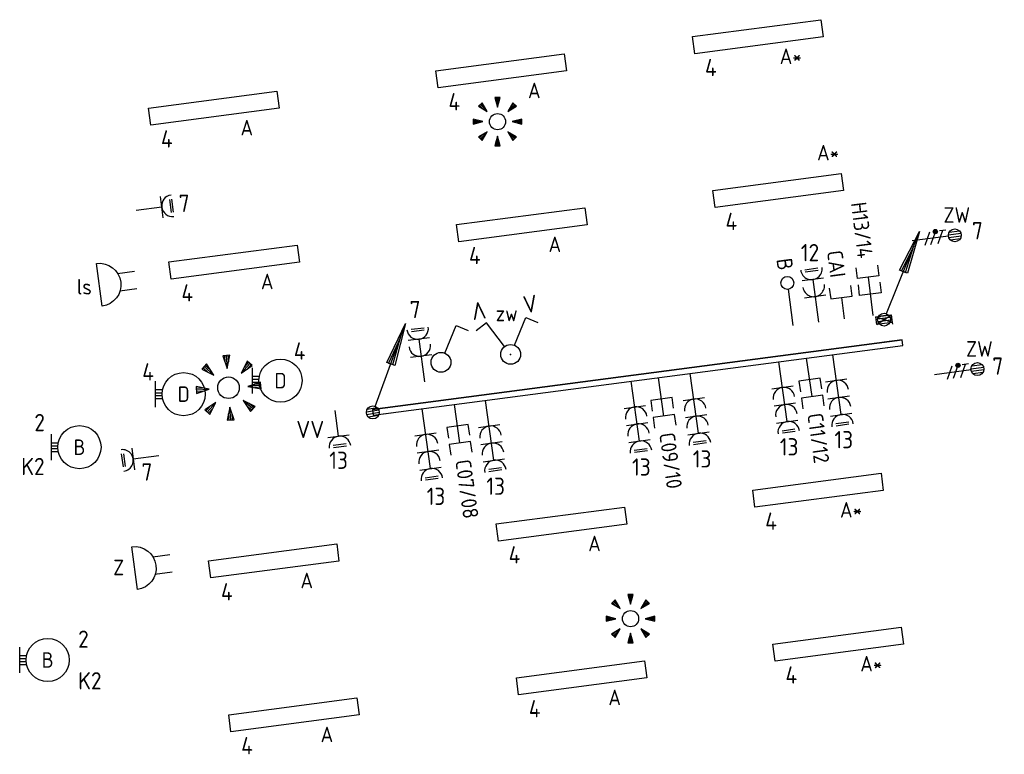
# Model space of a CAD drawing. Header units: millimetres. Extents: x -11937 to 214890, y -181324 to 108665.
# Tile 46 of 47: x 55802 to 67217, y 41244 to 49763. Entities that reach past the tile are written whole.
import ezdxf
from ezdxf.enums import TextEntityAlignment as Align

# ---------------------------------------------------------------- set-up
doc = ezdxf.new("R2010")
doc.units = ezdxf.units.MM
doc.header["$LTSCALE"] = 100
for name, color, linetype in [('EB62204-_ATTRIB', 2, 'Continuous'), ('EB63101-_ATTRIB', 2, 'Continuous'), ('EB63102-_ATTRIB', 2, 'Continuous'), ('EB6411--_ATTRIB', 2, 'Continuous'), ('EB6441--_ATTRIB', 2, 'Continuous'), ('EL61303-_WANDGOOT', 3, 'Continuous'), ('EL62203-_KRACHT-WCD230', 3, 'Continuous'), ('EL62204-_KRACHT-ASP230', 3, 'Continuous'), ('EL63101-_LICHT-ARM', 3, 'Continuous'), ('EL63102-_LICHT-SCH', 3, 'Continuous'), ('EL63103-_LICHT-WCD230V', 3, 'Continuous'), ('EL6411--_DEURBEL', 3, 'Continuous'), ('EL6441--_DATACOM', 3, 'Continuous')]:
    doc.layers.add(name, color=color, linetype=linetype)
doc.styles.add('2_0', font='iso', dxfattribs={"height": 200})
doc.styles.add('ISO', font='iso.shx', dxfattribs={"height": 220})
doc.styles.add('NORATT', font='iso.shx')
doc.styles.add('NORDIM', font='isocp.shx')
doc.styles.get("Standard").update_dxf_attribs({"font": 'arial.ttf'})

# ---------------------------------------------------------------- blocks, each defined once
blk = doc.blocks.new('ES3W1L')
for p, q in [((-0.75, 1.25), (0.75, 1.25)), ((1.25, 0), (-1.25, 0)), ((-0.75, 1), (0.75, 1)), ((0, 0), (0, -3))]:
    blk.add_line(p, q)
blk.add_arc((0, 1.25), 1.25, 180, 0)
at = {"style": 'NORATT'}
for tag, flags, p in [('VERMOGEN', 9, (-2.5, 3)), ('GROEP', 8, (0, 3)), ('SCHAK', 8, (2.5, 3)), ('GELIJK', 9, (5, 3)), ('KAST', 9, (7, 3)), ('TAL', 8, (2.5, 3))]:
    blk.add_attdef(tag, text='', height=1.8, rotation=90, dxfattribs=dict(at, flags=flags)).set_placement(p, align=Align.MIDDLE_CENTER)
at = {"style": 'NORATT', "flags": 8}
blk.add_attdef('DOEL', text='', height=1.8, rotation=90, dxfattribs=at).set_placement((-2.5, 3), align=Align.MIDDLE_LEFT)
at = {"style": 'NORATT', "flags": 9}
blk.add_attdef('M_CODE', text='', height=1.8, dxfattribs=at).set_placement((0, 0), align=Align.MIDDLE_CENTER)
blk = doc.blocks.new('ES3G10')
for p, q in [((-3.25, -1.5), (-3.25, 1.5)), ((-3.25, 0.52), (-2.44, 0.52)), ((-3.25, 0.17), (-2.49, 0.17)), ((-3.25, -0.17), (-2.49, -0.17)), ((-3.25, -0.52), (-2.44, -0.52))]:
    blk.add_line(p, q)
blk.add_circle((0, 0), 2.5)
at = {"style": 'NORATT', "flags": 9}
blk.add_attdef('GELIJK', text='', height=1.8, dxfattribs=at).set_placement((3.5, 5), align=Align.MIDDLE_CENTER)
at = {"color": 6, "style": 'NORATT'}
for tag, flags, p in [('SCHAK', 8, (3.5, 2.75)), ('A_CODE', 8, (0, 0)), ('GROEP', 8, (-3.5, -2.75)), ('KAST', 9, (3.5, -2.75))]:
    blk.add_attdef(tag, text='', height=1.8, dxfattribs=dict(at, flags=flags)).set_placement(p, align=Align.MIDDLE)
blk = doc.blocks.new('ES081010')
at = {"color": 0}
for p, q in [((-1, 0), (-1, -2)), ((1, -2), (1, 0))]:
    blk.add_line(p, q, dxfattribs=at)
blk.add_lwpolyline([(-2.5, 2.25), (2.5, 2.25, -1)], format="xyb", close=True, dxfattribs=at)
at = {"color": 0, "style": 'NORATT', "flags": 8}
for tag, p in [('NUMMER', (0, 6.75)), ('SCHAK', (0, 4))]:
    blk.add_attdef(tag, text='', height=1.8, dxfattribs=at).set_placement(p, align=Align.MIDDLE)
at = {"style": 'NORATT'}
for tag, flags, p in [('PANEEL', 9, (0, 3)), ('CODE', 9, (1, 3.5)), ('GRP', 8, (0, -5)), ('RUIMTE', 9, (0, -7.5))]:
    blk.add_attdef(tag, text='', height=1.8, dxfattribs=dict(at, flags=flags)).set_placement(p, align=Align.MIDDLE_LEFT)
at = {"style": 'NORATT', "flags": 8}
blk.add_attdef('M_CODE', text='', height=1.8, dxfattribs=at).set_placement((0, 0), align=Align.MIDDLE_CENTER)
blk = doc.blocks.new('EJ3P31')
at = {"color": 0}
blk.add_lwpolyline([(-7.5, -1), (-7.5, 1), (7.5, 1), (7.5, -1)], close=True, dxfattribs=at)
at = {"style": 'NORATT', "flags": 9}
blk.add_attdef('GELIJK', text='', height=1.8, dxfattribs=at).set_placement((3.5, 5), align=Align.MIDDLE_CENTER)
at = {"color": 0, "style": 'NORATT'}
for tag, flags, p in [('A_CODE', 8, (-3.5, 2.75)), ('SCHAK', 8, (3.5, 2.75)), ('GROEP', 8, (-3.5, -2.75)), ('KAST', 9, (3.5, -2.75))]:
    blk.add_attdef(tag, text='', height=1.8, dxfattribs=dict(at, flags=flags)).set_placement(p, align=Align.MIDDLE)
blk = doc.blocks.new('ES111352')
at = {"color": 0}
blk.add_line((0, 1.5), (0, -3), dxfattribs=at)
for points in [[(-1.25, 2.75), (-1.25, 1.5), (1.25, 1.5), (1.25, 2.75)], [(-1.25, 0.75), (-1.25, -0.5), (1.25, -0.5), (1.25, 0.75)]]:
    blk.add_lwpolyline(points, dxfattribs=at)
at = {"color": 0, "style": 'NORATT', "flags": 8}
blk.add_attdef('NUMMER1', text='', height=1.8, rotation=90, dxfattribs=at).set_placement((-1.5, 4.5), align=Align.MIDDLE_LEFT)
at = {"style": 'NORATT', "flags": 8}
blk.add_attdef('NUMMER', text='', height=1.8, rotation=90, dxfattribs=at).set_placement((1.5, 4.5), align=Align.MIDDLE_LEFT)
at = {"style": 'NORATT'}
for tag, flags, p in [('PANEEL', 9, (0, 3)), ('CODE', 9, (1, 3.5)), ('GRP', 8, (0, -5)), ('RUIMTE', 9, (0, -7.5))]:
    blk.add_attdef(tag, text='', height=1.8, dxfattribs=dict(at, flags=flags)).set_placement(p, align=Align.MIDDLE_LEFT)
at = {"style": 'NORATT', "flags": 8}
blk.add_attdef('M_CODE', text='', height=1.8, dxfattribs=at).set_placement((0, 0), align=Align.MIDDLE_CENTER)
blk = doc.blocks.new('EH100000')
at = {"linetype": 'ByBlock'}
for p, q in [((1, 0.5), (0, 0.5)), ((1, 0.5, 1), (0, 0.5, 1)), ((0, -0.5, 1), (1, -0.5, 1)), ((1, -0.5), (0, -0.5))]:
    blk.add_line(p, q, dxfattribs=at)
at = {"linetype": 'ByBlock', "invisible_edges": 15}
for points in [[(1, -0.5), (0, -0.5), (0, 0.5), (1, 0.5)], [(0, 0.5), (1, 0.5), (1, 0.5, 1), (0, 0.5, 1)], [(0, -0.5, 1), (1, -0.5, 1), (1, -0.5), (0, -0.5)]]:
    blk.add_3dface(points, dxfattribs=at)
at = {"linetype": 'ByBlock', "style": '2_0', "flags": 8}
blk.add_attdef('FUNCTIE', text='', height=0.5, dxfattribs=at).set_placement((0.5, 0), align=Align.MIDDLE)
at = {"linetype": 'ByBlock', "flags": 9}
blk.add_attdef('SCHOT', text='', height=0.5, dxfattribs=at).set_placement((0.5, 0), align=Align.MIDDLE)
blk = doc.blocks.new('WGE')
blk.add_lwpolyline([(-1, -0.5), (0, -0.5), (0, 0.5), (-1, 0.5)])
at = {"style": '2_0', "flags": 9}
for tag in ['HULPSTUK', 'SCHOT']:
    blk.add_attdef(tag, text='', height=0.5, dxfattribs=at).set_placement((0, 0), align=Align.MIDDLE)
blk = doc.blocks.new('ES652141')
for p, q in [((-0.2, 3.75), (-0.2, 3)), ((0, 3.75), (0, 2.25)), ((0.2, 3.75), (0.2, 3)), ((-2.79, 2.51), (-2.26, 1.98)), ((-2.65, 2.65), (-1.59, 1.59)), ((-2.51, 2.79), (-1.98, 2.26)), ((2.65, 2.65), (1.59, 1.59)), ((2.51, 2.79), (1.98, 2.26)), ((2.79, 2.51), (2.26, 1.98)), ((-3.75, 0.2), (-3, 0.2)), ((-3.75, 0), (-2.25, 0)), ((3.75, 0), (2.25, 0)), ((3.75, 0.2), (3, 0.2)), ((-3.75, -0.2), (-3, -0.2)), ((3.75, -0.2), (3, -0.2)), ((-2.79, -2.51), (-2.26, -1.98)), ((-2.65, -2.65), (-1.59, -1.59)), ((-2.51, -2.79), (-1.98, -2.26)), ((0, -3.75), (0, -2.25)), ((2.65, -2.65), (1.59, -1.59)), ((2.51, -2.79), (1.98, -2.26)), ((2.79, -2.51), (2.26, -1.98)), ((-0.2, -3.75), (-0.2, -3)), ((0.2, -3.75), (0.2, -3))]:
    blk.add_line(p, q)
for points in [[(0, 2.25), (0.4, 3.75), (-0.4, 3.75)], [(-1.59, 1.59), (-2.37, 2.93), (-2.93, 2.37)], [(1.59, 1.59), (2.93, 2.37), (2.37, 2.93)], [(-2.25, 0), (-3.75, 0.4), (-3.75, -0.4)], [(2.25, 0), (3.75, -0.4), (3.75, 0.4)], [(-1.59, -1.59), (-2.93, -2.37), (-2.37, -2.93)], [(0, -2.25), (-0.4, -3.75), (0.4, -3.75)], [(1.59, -1.59), (2.37, -2.93), (2.93, -2.37)]]:
    blk.add_lwpolyline(points, close=True)
blk.add_circle((0, 0), 1.25)
at = {"style": 'NORATT'}
blk.add_attdef('NUMMER', text='', height=1.8, dxfattribs=at).set_placement((0, 5), align=Align.MIDDLE)
for tag, flags, p in [('PANEEL', 9, (0, 3)), ('CODE', 9, (1, 3.5)), ('GRP', 8, (0, -5)), ('RUIMTE', 9, (0, -7.5))]:
    blk.add_attdef(tag, text='', height=1.8, dxfattribs=dict(at, flags=flags)).set_placement(p, align=Align.MIDDLE_LEFT)
at = {"style": 'NORATT', "flags": 8}
blk.add_attdef('M_CODE', text='', height=1.8, dxfattribs=at).set_placement((0, 0), align=Align.MIDDLE_CENTER)
blk = doc.blocks.new('ES3W2L')
for p, q in [((-0.75, 3.25), (0.75, 3.25)), ((-0.75, 3), (0.75, 3)), ((1.25, 2), (-1.25, 2)), ((0, 2), (0, -3)), ((1.25, 0), (-1.25, 0))]:
    blk.add_line(p, q)
for centre in [(0, 3.25), (0, 1.25)]:
    blk.add_arc(centre, 1.25, 180, 0)
at = {"style": 'NORATT'}
for tag, height, flags, p in [('GROEPI', 1.8, 9, (0, 9.5)), ('CODE', 3.5, 8, (0, 4.5)), ('M_CODE', 1.8, 9, (0, 0)), ('VERMOGENI', 1.8, 9, (0, -9.5)), ('DOELI', 1.8, 9, (0, -11.5))]:
    blk.add_attdef(tag, text='', height=height, dxfattribs=dict(at, flags=flags)).set_placement(p, align=Align.MIDDLE_CENTER)
for tag, flags, p in [('VERMOGEN', 9, (-2.5, 5)), ('GELIJKI', 9, (5, 5)), ('GROEP', 8, (0, 5)), ('SCHAK', 8, (2.5, 5)), ('GELIJK', 9, (5, 5)), ('TAL', 8, (2.5, 5)), ('KAST', 9, (7, 5))]:
    blk.add_attdef(tag, text='', height=1.8, rotation=90, dxfattribs=dict(at, flags=flags)).set_placement(p, align=Align.MIDDLE_CENTER)
at = {"style": 'NORATT', "flags": 8}
blk.add_attdef('DOEL', text='', height=1.8, rotation=90, dxfattribs=at).set_placement((-2.5, 5), align=Align.MIDDLE_LEFT)
blk = doc.blocks.new('ES3S1')
blk.add_lwpolyline([(0.58, 1), (2.31, 4), (3.61, 3.25)])
blk.add_circle((0, 0), 1.15)
at = {"style": 'NORATT'}
for tag, flags, p in [('SCHAK', 8, (3, 5.5)), ('KAST', 9, (-3, 0.5)), ('M_CODE', 9, (0, 0)), ('DOEL', 9, (-3, -2)), ('GROEP', 9, (-3, -4.5))]:
    blk.add_attdef(tag, text='', height=1.8, dxfattribs=dict(at, flags=flags)).set_placement(p, align=Align.MIDDLE_CENTER)
blk = doc.blocks.new('ES3W3L')
at = {"color": 2}
for p, q in [((-0.75, 5.25), (0.75, 5.25)), ((-0.75, 5), (0.75, 5))]:
    blk.add_line(p, q, dxfattribs=at)
at = {"color": 0}
for p, q in [((1.25, 4), (-1.25, 4)), ((0, 4), (0, -3)), ((1.25, 2), (-1.25, 2)), ((1.25, 0), (-1.25, 0))]:
    blk.add_line(p, q, dxfattribs=at)
for centre in [(0, 5.25), (0, 3.25), (0, 1.25)]:
    blk.add_arc(centre, 1.25, 180, 0, dxfattribs=at)
at = {"style": 'NORATT'}
for tag, flags, p in [('VERMOGEN', 9, (-2.5, 7)), ('GROEP', 8, (0, 7)), ('SCHAK', 8, (2.5, 7)), ('GELIJK', 9, (5, 7)), ('KAST', 9, (7, 7)), ('TAL', 8, (2.5, 7))]:
    blk.add_attdef(tag, text='', height=1.8, rotation=90, dxfattribs=dict(at, flags=flags)).set_placement(p, align=Align.MIDDLE_CENTER)
at = {"style": 'NORATT', "flags": 8}
blk.add_attdef('DOEL', text='', height=1.8, rotation=90, dxfattribs=at).set_placement((-2.5, 7), align=Align.MIDDLE_LEFT)
at = {"style": 'NORATT', "flags": 9}
blk.add_attdef('M_CODE', text='', height=1.8, dxfattribs=at).set_placement((0, 0), align=Align.MIDDLE_CENTER)
blk = doc.blocks.new('ES111351')
blk.add_line((0, -0.5), (0, -3))
blk.add_lwpolyline([(-1.25, 0.75), (-1.25, -0.5), (1.25, -0.5), (1.25, 0.75)])
at = {"style": 'NORATT', "flags": 8}
blk.add_attdef('NUMMER', text='', height=1.8, rotation=90, dxfattribs=at).set_placement((0, 2.5), align=Align.MIDDLE_LEFT)
at = {"style": 'NORATT'}
for tag, flags, p in [('PANEEL', 9, (0, 3)), ('CODE', 9, (1, 3.5)), ('GRP', 8, (0, -5)), ('RUIMTE', 9, (0, -7.5))]:
    blk.add_attdef(tag, text='', height=1.8, dxfattribs=dict(at, flags=flags)).set_placement(p, align=Align.MIDDLE_LEFT)
at = {"style": 'NORATT', "flags": 8}
blk.add_attdef('M_CODE', text='', height=1.8, dxfattribs=at).set_placement((0, 0), align=Align.MIDDLE_CENTER)
blk = doc.blocks.new('ES4X4')
at = {"color": 0}
blk.add_line((0, 1.25), (0, -3), dxfattribs=at)
blk.add_circle((0, 2), 0.75, dxfattribs=at)
at = {"color": 0, "style": 'NORATT', "flags": 8}
for tag, p in [('NUMMER', (0, 3.5)), ('CODE', (-2.75, -1.25))]:
    blk.add_attdef(tag, text='', height=1.8, rotation=90, dxfattribs=at).set_placement(p, align=Align.MIDDLE_LEFT)
at = {"style": 'NORATT', "flags": 9}
for tag, p in [('M_CODE', (0, 0)), ('PANEEL', (0, -2.5)), ('GRP', (0, -5)), ('MERK', (0, -7.5)), ('AANGEP', (0, -10)), ('INSTAL', (0, -12.5)), ('TYPE', (0, -17.5))]:
    blk.add_attdef(tag, text='', height=1.8, dxfattribs=at).set_placement(p, align=Align.MIDDLE_CENTER)
blk.add_attdef('RUIMTE', text='', height=1.8, dxfattribs=at).set_placement((0, -7.5), align=Align.MIDDLE_LEFT)
blk = doc.blocks.new('ES111201')
at = {"color": 0}
for p, q in [((0.38, 0.65), (5.5, 9.53)), ((0.73, 0.15), (-0.73, 0.15)), ((0.6, 0.45), (-0.6, 0.45)), ((0.73, -0.15), (-0.73, -0.15)), ((0.6, -0.45), (-0.6, -0.45))]:
    blk.add_line(p, q, dxfattribs=at)
for points in [[(2.57, 5.45), (5.5, 9.53), (3.43, 4.95)], [(3.22, 5.07), (4.63, 8.01), (2.78, 5.32)]]:
    blk.add_lwpolyline(points, close=True, dxfattribs=at)
blk.add_circle((0, 0), 0.75, dxfattribs=at)
at = {"style": 'NORATT', "flags": 9}
for tag in ['GELIJKI', 'TAL']:
    blk.add_attdef(tag, text='', height=1.8, rotation=90, dxfattribs=at).set_placement((5, 11.28), align=Align.MIDDLE_CENTER)
at = {"style": 'NORATT'}
for tag, height, flags, p in [('GROEPI', 1.8, 9, (0, 9.5)), ('GROEP', 1.8, 8, (0, 7.5)), ('CODE', 3.5, 8, (0, 4.5)), ('M_CODE', 1.8, 8, (0, 0)), ('KAST', 1.8, 9, (0, -3.5)), ('VERMOGEN', 1.8, 9, (0, -5.5)), ('DOEL', 1.8, 9, (0, -7.5)), ('VERMOGENI', 1.8, 9, (0, -9.5)), ('DOELI', 1.8, 9, (0, -11.5))]:
    blk.add_attdef(tag, text='', height=height, dxfattribs=dict(at, flags=flags)).set_placement(p, align=Align.MIDDLE_CENTER)
blk = doc.blocks.new('ES3X5')
at = {"color": 0}
for p, q in [((-0.45, 1.4), (-0.45, 2.6)), ((-0.15, 1.27), (-0.15, 2.73)), ((0.15, 1.27), (0.15, 2.73)), ((0.45, 1.4), (0.45, 2.6)), ((0, 1.25), (0, -3))]:
    blk.add_line(p, q, dxfattribs=at)
at = {"color": 1}
for p, q in [((-0.88, -0.38), (-0.88, 0.01)), ((-0.78, -0.42), (-0.78, 0.06)), ((-0.73, 1.04), (-0.73, 0.3)), ((-0.73, 0.67), (0.73, -0.07)), ((-0.69, -0.42), (-0.69, 0.06)), ((-0.59, -0.38), (-0.59, 0.01)), ((-0.73, -0.18), (0.73, -0.92)), ((-0.73, -0.88), (0.73, -1.62))]:
    blk.add_line(p, q, dxfattribs=at)
at = {"color": 0}
blk.add_circle((0, 2), 0.75, dxfattribs=at)
at = {"color": 1}
blk.add_circle((-0.73, -0.18), 0.245, dxfattribs=at)
at = {"style": 'NORATT'}
for tag, flags, p in [('VERMOGEN', 9, (-2.5, 4.5)), ('GROEP', 8, (0, 4.5)), ('SCHAK', 8, (2.5, 4.5)), ('KAST', 9, (7, 4.5)), ('DOEL', 8, (-2.5, 1))]:
    blk.add_attdef(tag, text='', height=1.8, rotation=90, dxfattribs=dict(at, flags=flags)).set_placement(p, align=Align.MIDDLE_LEFT)
for tag, flags, p in [('GELIJK', 9, (5, 4.5)), ('TAL', 8, (2.5, 4.5))]:
    blk.add_attdef(tag, text='', height=1.8, rotation=90, dxfattribs=dict(at, flags=flags)).set_placement(p, align=Align.MIDDLE_CENTER)
at = {"style": 'NORATT', "flags": 9}
blk.add_attdef('M_CODE', text='', height=1.8, dxfattribs=at).set_placement((0, 0), align=Align.MIDDLE_CENTER)
blk = doc.blocks.new('ES3SZ')
at = {"color": 0}
for points in [[(-0.58, 1), (-2.31, 4), (-3.61, 3.25)], [(0.58, 1), (2.31, 4), (3.61, 3.25)]]:
    blk.add_lwpolyline(points, dxfattribs=at)
blk.add_circle((0, 0), 1.15, dxfattribs=at)
blk.add_point((0, 0), dxfattribs=at)
blk.add_point((0, 0), dxfattribs=at)
at = {"color": 2, "style": 'ISO'}
blk.add_text('V', height=2, rotation=180, dxfattribs=at).set_placement((-3, 5.5), align=Align.MIDDLE_CENTER)
blk.add_text('V', height=2, dxfattribs=at).set_placement((3, 5.5), align=Align.MIDDLE_CENTER)
at = {"style": 'NORATT'}
for tag, flags, p in [('SCHAK', 8, (3, 5.5)), ('KAST', 9, (-3, 0.5)), ('M_CODE', 8, (0, 0)), ('DOEL', 9, (-3, -2)), ('GROEP', 9, (-3, -4.5))]:
    blk.add_attdef(tag, text='', height=1.8, dxfattribs=dict(at, flags=flags)).set_placement(p, align=Align.MIDDLE_CENTER)
for tag, flags, p in [('PANEEL', 9, (0, 3)), ('CODE', 9, (1, 3.5)), ('GRP', 8, (0, -5)), ('RUIMTE', 9, (0, -7.5))]:
    blk.add_attdef(tag, text='', height=1.8, dxfattribs=dict(at, flags=flags)).set_placement(p, align=Align.MIDDLE_LEFT)

msp = doc.modelspace()

# ---------------------------------------------------------------- linework, layer by layer
at = {"layer": 'EL61303-_WANDGOOT'}
msp.add_line((65911, 46296), (65919, 46232), dxfattribs=at)
msp.add_lwpolyline([(65728, 46318), (65907, 46342), (65918, 46253), (65740, 46229)], close=True, dxfattribs=at)
for points in [[(65916, 46252), (65728, 46318)], [(65740, 46228), (65907, 46341)]]:
    msp.add_lwpolyline(points, dxfattribs=at)

# ---------------------------------------------------------------- block references
for name, p, xscale, yscale, zscale, rotation in [('ES111201', (65823, 46285), 100, 100, 100, 8.02999340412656), ('ES111201', (59896, 45209), 100, 100, 100, 9.768789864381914), ('EH100000', (66038, 46018), 6194.999999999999, 65, 210, 187.499999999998), ('WGE', (66038, 46018), 209.9999999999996, 65, 209.9999999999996, 7.499999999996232), ('WGE', (59896, 45209), 209.9999999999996, 65, 209.9999999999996, 187.4999999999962)]:
    msp.add_blockref(name, p, dxfattribs=dict(at, xscale=xscale, yscale=yscale, zscale=zscale, rotation=rotation))
at = {"layer": 'EL62203-_KRACHT-WCD230'}
for name, p, xscale, yscale, zscale, rotation in [('ES3W1L', (57449, 47590), 99.99999999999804, 99.99999999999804, 99.99999999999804, 277.4999999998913), ('ES3W2L', (60456, 45860), 100.0000000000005, 100.0000000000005, 100.0000000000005, 7.213055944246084), ('ES3W1L', (59499, 44933), 99.9999999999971, 99.9999999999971, 99.9999999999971, 187.499999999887)]:
    msp.add_blockref(name, p, dxfattribs=dict(at, xscale=xscale, yscale=yscale, zscale=zscale, rotation=rotation))
at = {"layer": 'EL62204-_KRACHT-ASP230'}
ref = msp.add_blockref('ES3X5', (66445, 47237, -16800), dxfattribs=dict(at, xscale=100, yscale=100, zscale=100, rotation=277.4999999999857))
ref.add_attrib('DOEL', 'ZW', dxfattribs={"layer": 'EB62204-_ATTRIB', "color": 1, "height": 180, "style": 'NORATT', "flags": 8}).set_placement((66512, 47498, -16800), align=Align.MIDDLE_LEFT)
ref = msp.add_blockref('ES3X5', (66707, 45685, -16800), dxfattribs=dict(at, xscale=100.0000000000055, yscale=100.0000000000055, zscale=100.0000000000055, rotation=277.4999999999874))
ref.add_attrib('DOEL', 'ZW', dxfattribs={"layer": 'EB62204-_ATTRIB', "color": 1, "height": 180, "style": 'NORATT', "flags": 8}).set_placement((66774, 45946, -16800), align=Align.MIDDLE_LEFT)
at = {"layer": 'EL63101-_LICHT-ARM'}
ref = msp.add_blockref('EJ3P31', (64359, 49566), dxfattribs=dict(at, xscale=99.99999999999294, yscale=99.99999999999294, zscale=99.99999999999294, rotation=187.4999999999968))
ref.add_attrib('A_CODE', 'A*', dxfattribs={"layer": 'EB63101-_ATTRIB', "color": 1, "height": 180, "style": 'NORATT', "flags": 8}).set_placement((64741, 49339), align=Align.MIDDLE)
ref = msp.add_blockref('EJ3P31', (61385, 49170), dxfattribs=dict(at, xscale=99.99999999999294, yscale=99.99999999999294, zscale=99.99999999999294, rotation=187.4999999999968))
ref.add_attrib('A_CODE', 'A', dxfattribs={"layer": 'EB63101-_ATTRIB', "color": 1, "height": 180, "style": 'NORATT', "flags": 8}).set_placement((61768, 48943), align=Align.MIDDLE)
ref = msp.add_blockref('EJ3P31', (58052, 48738), dxfattribs=dict(at, xscale=99.99999999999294, yscale=99.99999999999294, zscale=99.99999999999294, rotation=187.4999999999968))
ref.add_attrib('A_CODE', 'A', dxfattribs={"layer": 'EB63101-_ATTRIB', "color": 1, "height": 180, "style": 'NORATT', "flags": 8}).set_placement((58435, 48511), align=Align.MIDDLE)
at = {"layer": 'EL63101-_LICHT-ARM', "xscale": 75, "yscale": 75, "zscale": 75}
for p in [(61342, 48581, -16800), (62884, 42817, -2600)]:
    msp.add_blockref('ES652141', p, dxfattribs=at)
at = {"layer": 'EL63101-_LICHT-ARM'}
ref = msp.add_blockref('EJ3P31', (64596, 47782), dxfattribs=dict(at, xscale=99.99999999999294, yscale=99.99999999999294, zscale=99.99999999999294, rotation=187.4999999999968))
ref.add_attrib('A_CODE', 'A*', dxfattribs={"layer": 'EB63101-_ATTRIB', "color": 1, "height": 180, "style": 'NORATT', "flags": 8}).set_placement((65174, 48222), align=Align.MIDDLE)
ref = msp.add_blockref('EJ3P31', (61623, 47386), dxfattribs=dict(at, xscale=99.99999999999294, yscale=99.99999999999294, zscale=99.99999999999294, rotation=187.4999999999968))
ref.add_attrib('A_CODE', 'A', dxfattribs={"layer": 'EB63101-_ATTRIB', "color": 1, "height": 180, "style": 'NORATT', "flags": 8}).set_placement((62006, 47159), align=Align.MIDDLE)
ref = msp.add_blockref('EJ3P31', (58289, 46953), dxfattribs=dict(at, xscale=99.99999999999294, yscale=99.99999999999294, zscale=99.99999999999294, rotation=187.4999999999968))
ref.add_attrib('A_CODE', 'A', dxfattribs={"layer": 'EB63101-_ATTRIB', "color": 1, "height": 180, "style": 'NORATT', "flags": 8}).set_placement((58672, 46727), align=Align.MIDDLE)
at = {"layer": 'EL63101-_LICHT-ARM', "xscale": 100, "yscale": 100, "zscale": 100, "rotation": 3.961022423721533}
msp.add_blockref('ES652141', (58223, 45495), dxfattribs=at)
at = {"layer": 'EL63101-_LICHT-ARM'}
ref = msp.add_blockref('ES3G10', (58826, 45578, -16800), dxfattribs=dict(at, xscale=100, yscale=100, zscale=100))
ref.add_attrib('A_CODE', 'D', dxfattribs={"layer": 'EB63101-_ATTRIB', "color": 1, "height": 180, "style": 'NORATT', "flags": 8}).set_placement((58826, 45578, -16800), align=Align.MIDDLE)
ref = msp.add_blockref('ES3G10', (57703, 45421, -14400), dxfattribs=dict(at, xscale=100, yscale=100, zscale=100))
ref.add_attrib('A_CODE', 'D', dxfattribs={"layer": 'EB63101-_ATTRIB', "color": 1, "height": 180, "style": 'NORATT', "flags": 8}).set_placement((57703, 45421, -14400), align=Align.MIDDLE)
ref = msp.add_blockref('ES3G10', (56495, 44806, -738), dxfattribs=dict(at, xscale=100, yscale=100, zscale=100))
ref.add_attrib('A_CODE', 'B', dxfattribs={"layer": 'EB63101-_ATTRIB', "color": 1, "height": 180, "style": 'NORATT', "flags": 8}).set_placement((56495, 44806, -738), align=Align.MIDDLE)
ref = msp.add_blockref('EJ3P31', (65057, 44306), dxfattribs=dict(at, xscale=99.99999999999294, yscale=99.99999999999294, zscale=99.99999999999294, rotation=187.4999999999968))
ref.add_attrib('A_CODE', 'A*', dxfattribs={"layer": 'EB63101-_ATTRIB', "color": 1, "height": 180, "style": 'NORATT', "flags": 8}).set_placement((65440, 44079), align=Align.MIDDLE)
ref = msp.add_blockref('EJ3P31', (62083, 43915), dxfattribs=dict(at, xscale=99.99999999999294, yscale=99.99999999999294, zscale=99.99999999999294, rotation=187.4999999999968))
ref.add_attrib('A_CODE', 'A', dxfattribs={"layer": 'EB63101-_ATTRIB', "color": 1, "height": 180, "style": 'NORATT', "flags": 8}).set_placement((62466, 43689), align=Align.MIDDLE)
ref = msp.add_blockref('EJ3P31', (58747, 43487), dxfattribs=dict(at, xscale=99.99999999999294, yscale=99.99999999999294, zscale=99.99999999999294, rotation=187.4999999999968))
ref.add_attrib('A_CODE', 'A', dxfattribs={"layer": 'EB63101-_ATTRIB', "color": 1, "height": 180, "style": 'NORATT', "flags": 8}).set_placement((59130, 43260), align=Align.MIDDLE)
ref = msp.add_blockref('EJ3P31', (65292, 42522), dxfattribs=dict(at, xscale=99.99999999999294, yscale=99.99999999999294, zscale=99.99999999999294, rotation=187.4999999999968))
ref.add_attrib('A_CODE', 'A*', dxfattribs={"layer": 'EB63101-_ATTRIB', "color": 1, "height": 180, "style": 'NORATT', "flags": 8}).set_placement((65675, 42295), align=Align.MIDDLE)
ref = msp.add_blockref('ES3G10', (56127, 42338, -14400), dxfattribs=dict(at, xscale=100, yscale=100, zscale=100))
ref.add_attrib('A_CODE', 'B', dxfattribs={"layer": 'EB63101-_ATTRIB', "color": 1, "height": 180, "style": 'NORATT', "flags": 8}).set_placement((56127, 42338, -14400), align=Align.MIDDLE)
ref = msp.add_blockref('EJ3P31', (62317, 42131), dxfattribs=dict(at, xscale=99.99999999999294, yscale=99.99999999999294, zscale=99.99999999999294, rotation=187.4999999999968))
ref.add_attrib('A_CODE', 'A', dxfattribs={"layer": 'EB63101-_ATTRIB', "color": 1, "height": 180, "style": 'NORATT', "flags": 8}).set_placement((62700, 41904), align=Align.MIDDLE)
ref = msp.add_blockref('EJ3P31', (58982, 41702), dxfattribs=dict(at, xscale=99.99999999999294, yscale=99.99999999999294, zscale=99.99999999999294, rotation=187.4999999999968))
ref.add_attrib('A_CODE', 'A', dxfattribs={"layer": 'EB63101-_ATTRIB', "color": 1, "height": 180, "style": 'NORATT', "flags": 8}).set_placement((59364, 41475), align=Align.MIDDLE)
at = {"layer": 'EL63102-_LICHT-SCH'}
ref = msp.add_blockref('ES3SZ', (61494, 45882, -15600), dxfattribs=dict(at, xscale=100, yscale=100, zscale=100, rotation=7.500000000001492))
ref.add_attrib('SCHAK', 'zw', dxfattribs={"layer": 'EB63102-_ATTRIB', "color": 1, "height": 180, "style": 'NORATT', "flags": 8}).set_placement((61448, 46356, -15600), align=Align.MIDDLE_CENTER)
at = {"layer": 'EL63102-_LICHT-SCH', "xscale": 100, "yscale": 100, "zscale": 100, "rotation": 7.50000000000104}
msp.add_blockref('ES3S1', (60686, 45790, -15600), dxfattribs=at)
at = {"layer": 'EL63103-_LICHT-WCD230V'}
for name, p, xscale, yscale, zscale, rotation in [('ES3W2L', (65023, 46552, -31751), 100.0000000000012, 100.0000000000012, 100.0000000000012, 7.499999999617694), ('ES3W3L', (65269, 45581), 100, 100, 100, 187.9999999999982), ('ES3W3L', (64645, 45499), 100, 100, 100, 187.9999999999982), ('ES3W3L', (63616, 45364, 210), 100, 100, 100, 187.9999999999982), ('ES3W3L', (62932, 45273), 100, 100, 100, 187.9999999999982), ('ES3W3L', (61244, 45051, 210), 100, 100, 100, 187.9999999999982), ('ES3W3L', (60508, 44954), 100, 100, 100, 187.9999999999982), ('ES3W1L', (57118, 44669), 100.0000000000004, 100.0000000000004, 100.0000000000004, 97.49999999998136)]:
    msp.add_blockref(name, p, dxfattribs=dict(at, xscale=xscale, yscale=yscale, zscale=zscale, rotation=rotation))
at = {"layer": 'EL6411--_DEURBEL'}
ref = msp.add_blockref('ES081010', (56949, 46718), dxfattribs=dict(at, xscale=99.99999999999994, yscale=99.99999999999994, zscale=99.99999999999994, rotation=97.50000018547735))
ref.add_attrib('SCHAK', 'ls', dxfattribs={"layer": 'EB6411--_ATTRIB', "color": 1, "height": 180, "style": 'NORATT', "flags": 8}).set_placement((56552, 46666), align=Align.MIDDLE)
ref = msp.add_blockref('ES081010', (57357, 43433), dxfattribs=dict(at, xscale=99.99999999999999, yscale=99.99999999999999, zscale=99.99999999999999, rotation=97.49706646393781))
ref.add_attrib('M_CODE', 'Z', dxfattribs={"layer": 'EB6411--_ATTRIB', "color": 1, "height": 180, "style": 'NORATT', "flags": 8}).set_placement((56950, 43411), align=Align.MIDDLE_CENTER)
at = {"layer": 'EL6441--_DATACOM'}
ref = msp.add_blockref('ES111352', (65658, 46630, -63502), dxfattribs=dict(at, xscale=-99.99999999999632, yscale=99.99999999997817, zscale=100, rotation=7.000000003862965))
ref.add_attrib('NUMMER1', 'H13/14', dxfattribs={"layer": 'EB6441--_ATTRIB', "color": 1, "height": 180, "rotation": 277, "style": 'NORATT', "flags": 8}).set_placement((65527, 47648, -63502), align=Align.MIDDLE_LEFT)
ref = msp.add_blockref('ES111351', (65322, 46592, -47501), dxfattribs=dict(at, xscale=100.0000000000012, yscale=100.0000000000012, zscale=100.0000000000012, rotation=7.499999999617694))
ref.add_attrib('NUMMER', 'CAI', dxfattribs={"layer": 'EB6441--_ATTRIB', "color": 1, "height": 180, "rotation": 277.5, "style": 'NORATT', "flags": 8}).set_placement((65290, 46776, -47501), align=Align.MIDDLE_RIGHT)
ref = msp.add_blockref('ES4X4', (64728, 46513, -47501), dxfattribs=dict(at, xscale=100.0000000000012, yscale=100.0000000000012, zscale=100.0000000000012, rotation=7.499999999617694))
ref.add_attrib('CODE', 'B', dxfattribs={"layer": 'EB6441--_ATTRIB', "color": 1, "height": 180, "rotation": 277.5, "style": 'NORATT', "flags": 8}).set_placement((64682, 46860, -47501), align=Align.MIDDLE_RIGHT)
ref = msp.add_blockref('ES111352', (64967, 45541), dxfattribs=dict(at, xscale=99.99999999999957, yscale=99.99999999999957, zscale=99.99999999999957, rotation=187.9999999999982))
ref.add_attrib('NUMMER1', 'C11/12', dxfattribs={"layer": 'EB6441--_ATTRIB', "color": 1, "height": 180, "rotation": 278, "style": 'NORATT', "flags": 8}).set_placement((65021, 45200), align=Align.MIDDLE_LEFT)
ref = msp.add_blockref('ES111352', (63249, 45315), dxfattribs=dict(at, xscale=99.99999999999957, yscale=99.99999999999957, zscale=99.99999999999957, rotation=187.9999999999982))
ref.add_attrib('NUMMER1', 'C09/10', dxfattribs={"layer": 'EB6441--_ATTRIB', "color": 1, "height": 180, "rotation": 278, "style": 'NORATT', "flags": 8}).set_placement((63304, 44974), align=Align.MIDDLE_LEFT)
ref = msp.add_blockref('ES111352', (60885, 45004), dxfattribs=dict(at, xscale=99.99999999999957, yscale=99.99999999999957, zscale=99.99999999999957, rotation=187.9999999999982))
ref.add_attrib('NUMMER1', 'C07/08', dxfattribs={"layer": 'EB6441--_ATTRIB', "color": 1, "height": 180, "rotation": 278, "style": 'NORATT', "flags": 8}).set_placement((60940, 44662, -1050), align=Align.MIDDLE_LEFT)

# ---------------------------------------------------------------- texts
at = {"layer": 'EL62203-_KRACHT-WCD230', "color": 7, "style": 'NORDIM'}
for s, p in [('7', (57645, 47534, -50200)), ('7', (66842, 47216, -50200)), ('12', (64858, 46962, -97701)), ('7', (60323, 46303, -50200)), ('7', (67078, 45646, -50200)), ('VV', (59009, 44912, -50200)), ('13', (65248, 44793, -50200)), ('13', (64614, 44710, -50200)), ('13', (59391, 44554, -50200)), ('13', (63605, 44570, -50200)), ('13', (62901, 44476, -50200)), ('7', (57214, 44418, -50200)), ('13', (61212, 44253, -50200)), ('13', (60520, 44136, -50200))]:
    msp.add_text(s, height=200, dxfattribs=at).set_placement(p)
at = {"layer": 'EL63101-_LICHT-ARM', "color": 1, "style": 'NORDIM'}
for s, p in [('4', (63747, 49109, -2623)), ('4', (60773, 48712, -2623)), ('4', (57440, 48280, -2623)), ('4', (63985, 47324, -2623)), ('4', (61011, 46928, -2623)), ('4', (57677, 46496, -2623)), ('4', (58980, 45821, -16823)), ('4', (57223, 45580, -16823)), ('2', (55972, 44991, 13662)), ('K2', (55820, 44482, 13662)), ('4', (64445, 43848, -2623)), ('4', (61471, 43458, -2623)), ('4', (58136, 43029, -2623)), ('2', (56480, 42480, -16800)), ('4', (64680, 42064, -2623)), ('K2', (56480, 41997, -16800)), ('4', (61705, 41673, -2623)), ('4', (58370, 41244, -2623))]:
    msp.add_text(s, height=200, dxfattribs=at).set_placement(p)

doc.saveas('drawing.dxf')
